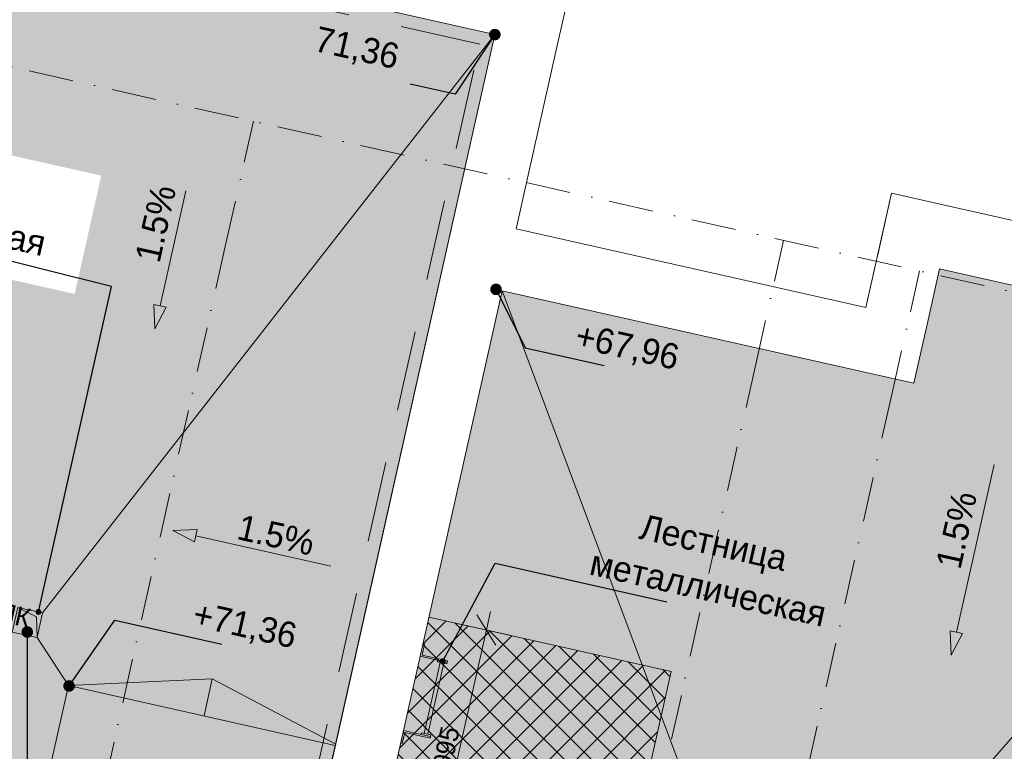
# Model space of a CAD drawing. Header units: millimetres. Extents: x -7218133 to -6715963, y 6117771 to 6222300.
# Tile 11 of 14: x -7148544 to -7140771, y 6139581 to 6145356. Entities that reach past the tile are written whole.
import ezdxf
from ezdxf.enums import TextEntityAlignment as Align

# ---------------------------------------------------------------- set-up
doc = ezdxf.new("R2010")
doc.units = ezdxf.units.MM
doc.header["$MEASUREMENT"] = 0
doc.set_wipeout_variables(frame=1)
for name, pattern in [('Wipeout_Contour', [1000, 0, -1000]), ('Разомкнутая', [1058.333302, 634.99999, -423.333311]), ('Штрихпунктирная', [670.277762, 352.777767, -176.388884, 0, -141.111112])]:
    doc.linetypes.add(name, pattern=pattern)
for name, color, linetype, lineweight in [('0_Ном._пера__1', 7, 'Continuous', 0), ('0_Ном._пера__120', 7, 'Continuous', 0), ('АР-Мебель_Сантехника.АР_Ном._пера__4', 8, 'Continuous', 15), ('АР-Разуклонка кровли_Ном._пера__1', 7, 'Continuous', 0), ('АР-Разуклонка кровли_Ном._пера__120', 7, 'Continuous', 0), ('АР-Разуклонка кровли_Ном._пера__41', 7, 'Continuous', 20), ('АР-Стены_внешние_.АР_Ном._пера__1', 7, 'Continuous', 0), ('АР-Чертеж-Оси_Осевые размеры.АР_Ном._пера__120', 7, 'Continuous', 0), ('АР-Чертеж-Размеры.АР_Ном._пера__1', 7, 'Continuous', 0), ('ИОС-Шахты и отверстия.АР_Ном._пера__1', 7, 'Continuous', 0), ('ИОС-Шахты и отверстия.АР_Ном._пера__101', 252, 'Continuous', 0), ('Кровля_Ном._пера__101', 252, 'Continuous', 0), ('Кровля_Ном._пера__120', 7, 'Continuous', 0)]:
    doc.layers.add(name, color=color, linetype=linetype, lineweight=lineweight)
for name, color, linetype in [('АР-Мебель_Сантехника.АР', 7, 'Continuous'), ('АР-Разуклонка кровли', 7, 'Continuous'), ('АР-Стены_внешние_.АР', 7, 'Continuous'), ('АР-Чертеж-Оси_Осевые размеры.АР', 7, 'Continuous'), ('АР-Чертеж-Размеры.АР', 7, 'Continuous'), ('ИОС-Шахты и отверстия.АР', 7, 'Continuous')]:
    doc.layers.add(name, color=color, linetype=linetype)
doc.styles.add('РЎР“Р•РќР•Р\xa0Р\x98Р\xa0_РЎРўР\x98Р›Р¬_1', font='GOTHIC.TTF')
doc.dimstyles.new('СГЕНЕРИР_СТИЛЬ__3', dxfattribs={"dimtxt": 150, "dimasz": 190, "dimexe": 0.18, "dimexo": 0.0625, "dimgap": 0, "dimtad": 1, "dimdec": 0, "dimzin": 0, "dimdsep": 46, "dimtxsty": 'РЎР“Р•РќР•Р\xa0Р\x98Р\xa0_РЎРўР\x98Р›Р¬_1', "dimblk": 'ARROWHEAD_6', "dimblk1": 'ARROWHEAD_6', "dimblk2": 'ARROWHEAD_6', "dimcen": 0.09, "dimse1": 1, "dimse2": 1, "dimclrd": 7, "dimclre": 7, "dimclrt": 7, "dimazin": 0, "dimtfac": 1, "dimtdec": 4, "dimtmove": 0, "dimatfit": 3, "dimfxl": 1, "dimtolj": 1, "dimtzin": 0, "dimarcsym": 0})
doc.dimstyles.new('СГЕНЕРИР_СТИЛЬ__4', dxfattribs={"dimtxt": 0.18, "dimasz": 91.2, "dimexe": 0.18, "dimexo": 0.0625, "dimgap": 0, "dimtad": 0, "dimtih": 1, "dimtoh": 1, "dimdec": 4, "dimzin": 0, "dimdsep": 46, "dimcen": 0.09, "dimadec": 0, "dimazin": 0, "dimtfac": 1, "dimtdec": 4, "dimtmove": 0, "dimatfit": 3, "dimldrblk": 'ARROWHEAD_11', "dimfxl": 1, "dimtolj": 1, "dimtzin": 0, "dimarcsym": 0})
doc.dimstyles.new('СГЕНЕРИР_СТИЛЬ__5', dxfattribs={"dimtxt": 0.18, "dimasz": 182.4, "dimexe": 0.18, "dimexo": 0.0625, "dimgap": 0, "dimtad": 0, "dimtih": 1, "dimtoh": 1, "dimdec": 4, "dimzin": 0, "dimdsep": 46, "dimcen": 0.09, "dimadec": 0, "dimazin": 0, "dimtfac": 1, "dimtdec": 4, "dimtmove": 0, "dimatfit": 3, "dimldrblk": 'ARROWHEAD_11', "dimfxl": 1, "dimtolj": 1, "dimtzin": 0, "dimarcsym": 0})

# ---------------------------------------------------------------- blocks, each defined once
blk = doc.blocks.new('Стена_1_3', base_point=(-7145222.5, 6143325.5))
at = {"color": 254, "linetype": 'Wipeout_Contour', "lineweight": 0, "ltscale": 28260043.1757186}
blk.add_wipeout([(-7141375.5, 6142973.9), (-7141863.4, 6143083.5), (-7141485.1, 6142486.1)], dxfattribs=at).dxf.layer = 'АР-Стены_внешние_.АР'
at = {"color": 254, "linetype": 'Wipeout_Contour', "lineweight": 0, "ltscale": 28260248.59207603}
blk.add_wipeout([(-7141863.4, 6143083.5), (-7141973, 6142595.6), (-7141485.1, 6142486.1)], dxfattribs=at).dxf.layer = 'АР-Стены_внешние_.АР'
at = {"layer": 'АР-Стены_внешние_.АР_Ном._пера__1', "color": 7, "linetype": 'Continuous', "lineweight": 0, "flags": 128}
blk.add_lwpolyline([(-7141485.1, 6142486.1), (-7141375.5, 6142973.9)], dxfattribs=at)
at = {"color": 254, "linetype": 'Wipeout_Contour', "lineweight": 0, "ltscale": 37686073.77456922}
blk.add_wipeout([(-7141863.4, 6143083.5), (-7144625.1, 6143703.8), (-7144734.7, 6143215.9), (-7141973, 6142595.6)], dxfattribs=at).dxf.layer = 'АР-Стены_внешние_.АР'
at = {"layer": 'АР-Стены_внешние_.АР_Ном._пера__1', "color": 7, "linetype": 'Continuous', "lineweight": 0, "flags": 128}
for points in [[(-7141863.4, 6143083.5), (-7144625.1, 6143703.8)], [(-7144734.7, 6143215.9), (-7141485.1, 6142486.1)]]:
    blk.add_lwpolyline(points, dxfattribs=at)
blk = doc.blocks.new('Стена_5_3', base_point=(-7153349.8, 6147159.8))
at = {"color": 254, "linetype": 'Wipeout_Contour', "lineweight": 0, "ltscale": 28271390.85765026}
blk.add_wipeout([(-7144793, 6145238), (-7144305.1, 6145128.5), (-7144195.6, 6145616.3)], dxfattribs=at).dxf.layer = 'АР-Стены_внешние_.АР'
at = {"color": 254, "linetype": 'Wipeout_Contour', "lineweight": 0, "ltscale": 28272067.10016952}
blk.add_wipeout([(-7144683.4, 6145725.9), (-7144793, 6145238), (-7144195.6, 6145616.3)], dxfattribs=at).dxf.layer = 'АР-Стены_внешние_.АР'
at = {"layer": 'АР-Стены_внешние_.АР_Ном._пера__1', "color": 7, "linetype": 'Continuous', "lineweight": 0, "flags": 128}
blk.add_lwpolyline([(-7144195.6, 6145616.3), (-7144305.1, 6145128.5)], dxfattribs=at)
at = {"color": 254, "linetype": 'Wipeout_Contour', "lineweight": 0, "ltscale": 37712003.94206189}
blk.add_wipeout([(-7153349.8, 6147159.8), (-7144793, 6145238), (-7144683.4, 6145725.9), (-7153240.3, 6147647.7)], dxfattribs=at).dxf.layer = 'АР-Стены_внешние_.АР'
at = {"layer": 'АР-Стены_внешние_.АР_Ном._пера__1', "color": 7, "linetype": 'Continuous', "lineweight": 0, "flags": 128}
blk.add_lwpolyline([(-7153349.8, 6147159.8), (-7144793, 6145238)], dxfattribs=at)
blk = doc.blocks.new('Стена_6_3', base_point=(-7141485.1, 6142486.1))
at = {"color": 254, "linetype": 'Wipeout_Contour', "lineweight": 0, "ltscale": 28261347.13234331}
blk.add_wipeout([(-7141173, 6143875.9), (-7141660.8, 6143985.5), (-7141282.5, 6143388.1)], dxfattribs=at).dxf.layer = 'АР-Стены_внешние_.АР'
at = {"color": 254, "linetype": 'Wipeout_Contour', "lineweight": 0, "ltscale": 28261552.49010722}
blk.add_wipeout([(-7141660.8, 6143985.5), (-7141770.4, 6143497.7), (-7141282.5, 6143388.1)], dxfattribs=at).dxf.layer = 'АР-Стены_внешние_.АР'
at = {"layer": 'АР-Стены_внешние_.АР_Ном._пера__1', "color": 7, "linetype": 'Continuous', "lineweight": 0, "flags": 128}
blk.add_lwpolyline([(-7141660.8, 6143985.5), (-7141173, 6143875.9)], dxfattribs=at)
at = {"color": 254, "linetype": 'Wipeout_Contour', "lineweight": 0, "ltscale": 37681063.76221101}
blk.add_wipeout([(-7141375.5, 6142973.9), (-7141282.5, 6143388.1), (-7141770.4, 6143497.7), (-7141863.4, 6143083.5)], dxfattribs=at).dxf.layer = 'АР-Стены_внешние_.АР'
at = {"layer": 'АР-Стены_внешние_.АР_Ном._пера__1', "color": 7, "linetype": 'Continuous', "lineweight": 0, "flags": 128}
for points in [[(-7141660.8, 6143985.5), (-7141863.4, 6143083.5)], [(-7141375.5, 6142973.9), (-7141282.5, 6143388.1)]]:
    blk.add_lwpolyline(points, dxfattribs=at)
blk = doc.blocks.new('Стена_7_3', base_point=(-7141282.5, 6143388.1))
at = {"color": 254, "linetype": 'Wipeout_Contour', "lineweight": 0, "ltscale": 28251156.35133563}
blk.add_wipeout([(-7138101.6, 6142673.7), (-7137613.7, 6142564.1), (-7137504.2, 6143051.9)], dxfattribs=at).dxf.layer = 'АР-Стены_внешние_.АР'
at = {"color": 254, "linetype": 'Wipeout_Contour', "lineweight": 0, "ltscale": 28251832.64681011}
blk.add_wipeout([(-7138101.6, 6142673.7), (-7137504.2, 6143051.9), (-7137992, 6143161.5)], dxfattribs=at).dxf.layer = 'АР-Стены_внешние_.АР'
at = {"layer": 'АР-Стены_внешние_.АР_Ном._пера__1', "color": 7, "linetype": 'Continuous', "lineweight": 0, "flags": 128}
blk.add_lwpolyline([(-7137504.2, 6143051.9), (-7137613.7, 6142564.1)], dxfattribs=at)
at = {"color": 254, "linetype": 'Wipeout_Contour', "lineweight": 0, "ltscale": 37675296.16275828}
blk.add_wipeout([(-7141282.5, 6143388.1), (-7138101.6, 6142673.7), (-7137992, 6143161.5), (-7141173, 6143875.9)], dxfattribs=at).dxf.layer = 'АР-Стены_внешние_.АР'
at = {"layer": 'АР-Стены_внешние_.АР_Ном._пера__1', "color": 7, "linetype": 'Continuous', "lineweight": 0, "flags": 128}
for points in [[(-7137504.2, 6143051.9), (-7141173, 6143875.9)], [(-7141282.5, 6143388.1), (-7138101.6, 6142673.7)]]:
    blk.add_lwpolyline(points, dxfattribs=at)
blk = doc.blocks.new('Стена_8_3', base_point=(-7138101.6, 6142673.7))
at = {"color": 254, "linetype": 'Wipeout_Contour', "lineweight": 0, "ltscale": 37653174.10641827}
blk.add_wipeout([(-7138101.6, 6142673.7), (-7141604.3, 6127077.8), (-7141116.5, 6126968.2), (-7137613.7, 6142564.1)], dxfattribs=at).dxf.layer = 'АР-Стены_внешние_.АР'
blk = doc.blocks.new('Стандартный Маркер Сетки_2')
at = {"layer": 'АР-Чертеж-Оси_Осевые размеры.АР_Ном._пера__120', "color": 7, "linetype": 'Штрихпунктирная', "lineweight": 0}
for q in [(0, 0), (21802.8, 0)]:
    blk.add_line((1000, 0), q, dxfattribs=at)
at = {"layer": 'АР-Чертеж-Оси_Осевые размеры.АР_Ном._пера__120', "color": 7, "lineweight": 0, "style": 'РЎР“Р•РќР•Р\xa0Р\x98Р\xa0_РЎРўР\x98Р›Р¬_1'}
blk.add_attdef('AC_MarkerText_1', text='', height=350, rotation=90, dxfattribs=at).set_placement((22983.7, -130.3), align=Align.TOP_CENTER)
blk = doc.blocks.new('Стандартный Маркер Сетки_5')
at = {"layer": 'АР-Чертеж-Оси_Осевые размеры.АР_Ном._пера__120', "color": 7, "linetype": 'Штрихпунктирная', "lineweight": 0}
for q in [(0, 0), (21819.3, 0)]:
    blk.add_line((1000, 0), q, dxfattribs=at)
at = {"layer": 'АР-Чертеж-Оси_Осевые размеры.АР_Ном._пера__120', "color": 7, "lineweight": 0, "style": 'РЎР“Р•РќР•Р\xa0Р\x98Р\xa0_РЎРўР\x98Р›Р¬_1'}
blk.add_attdef('AC_MarkerText_1', text='', height=350, rotation=90, dxfattribs=at).set_placement((23000.2, -130.3), align=Align.TOP_CENTER)
blk = doc.blocks.new('Стандартный Маркер Сетки_6')
at = {"layer": 'АР-Чертеж-Оси_Осевые размеры.АР_Ном._пера__120', "color": 7, "linetype": 'Штрихпунктирная', "lineweight": 0}
for q in [(0, 0), (21802.8, 0)]:
    blk.add_line((1000, 0), q, dxfattribs=at)
at = {"layer": 'АР-Чертеж-Оси_Осевые размеры.АР_Ном._пера__120', "color": 7, "lineweight": 0, "style": 'РЎР“Р•РќР•Р\xa0Р\x98Р\xa0_РЎРўР\x98Р›Р¬_1'}
blk.add_attdef('AC_MarkerText_1', text='', height=350, rotation=90, dxfattribs=at).set_placement((22983.7, -130.3), align=Align.TOP_CENTER)
blk = doc.blocks.new('Лестница Вертикальная 23')
at = {"layer": 'АР-Мебель_Сантехника.АР_Ном._пера__4', "color": 8, "linetype": 'Continuous', "lineweight": 15, "flags": 128}
for points in [[(-401.6, 0), (-401.6, -12.7), (-312.7, -12.7), (-312.7, -218.1), (-300, -218.1), (-300, 0)], [(300, 0), (300, -218.1), (312.7, -218.1), (312.7, -12.7), (401.6, -12.7), (401.6, 0)], [(-300, -218.1), (-287.3, -218.1), (-287.3, -141.9), (-300, -141.9)], [(300, -141.9), (287.3, -141.9), (287.3, -218.1), (300, -218.1)], [(287.3, -195), (287.3, -165), (-287.3, -165), (-287.3, -195)]]:
    blk.add_lwpolyline(points, close=True, dxfattribs=at)
blk = doc.blocks.new('Линия_5_3', base_point=(-7140851.8, 6141844.8))
at = {"layer": 'АР-Разуклонка кровли', "linetype": 'Continuous', "lineweight": 0, "true_color": 0x000000}
blk.add_hatch(color=18, dxfattribs=at).paths.add_polyline_path([(-7141189.8, 6140339.8), (-7141100.2, 6140510.9), (-7141197.7, 6140532.8)])
at = {"layer": 'АР-Разуклонка кровли_Ном._пера__1', "color": 7, "linetype": 'Continuous', "lineweight": 0}
for p, q in [((-7140851.8, 6141844.8), (-7141148.9, 6140521.9)), ((-7141197.7, 6140532.8), (-7141100.2, 6140510.9)), ((-7141189.8, 6140339.8), (-7141197.7, 6140532.8)), ((-7141189.8, 6140339.8), (-7141100.2, 6140510.9))]:
    blk.add_line(p, q, dxfattribs=at)
blk = doc.blocks.new('Линия_12_3', base_point=(-7147233.1, 6144003.8))
at = {"layer": 'АР-Разуклонка кровли', "linetype": 'Continuous', "lineweight": 0, "true_color": 0x000000}
blk.add_hatch(color=18, dxfattribs=at).paths.add_polyline_path([(-7147477.5, 6142915.8), (-7147387.8, 6143086.9), (-7147485.4, 6143108.8)])
at = {"layer": 'АР-Разуклонка кровли_Ном._пера__1', "color": 7, "linetype": 'Continuous', "lineweight": 0}
for p, q in [((-7147233.1, 6144003.8), (-7147436.6, 6143097.8)), ((-7147485.4, 6143108.8), (-7147387.8, 6143086.9)), ((-7147477.5, 6142915.8), (-7147485.4, 6143108.8)), ((-7147477.5, 6142915.8), (-7147387.8, 6143086.9))]:
    blk.add_line(p, q, dxfattribs=at)
blk = doc.blocks.new('Линия_16_3', base_point=(-7146086.6, 6141042.4))
at = {"layer": 'АР-Разуклонка кровли', "linetype": 'Continuous', "lineweight": 0, "true_color": 0x000000}
blk.add_hatch(color=18, dxfattribs=at).paths.add_polyline_path([(-7147335.9, 6141323), (-7147164.8, 6141233.3), (-7147142.9, 6141330.9)])
at = {"layer": 'АР-Разуклонка кровли_Ном._пера__1', "color": 7, "linetype": 'Continuous', "lineweight": 0}
for p, q in [((-7147335.9, 6141323), (-7147142.9, 6141330.9)), ((-7147335.9, 6141323), (-7147164.8, 6141233.3)), ((-7147142.9, 6141330.9), (-7147164.8, 6141233.3)), ((-7146086.6, 6141042.4), (-7147153.8, 6141282.1))]:
    blk.add_line(p, q, dxfattribs=at)
blk = doc.blocks.new('Стена_13_3', base_point=(-7146260.1, 6138705.7))
at = {"color": 254, "linetype": 'Wipeout_Contour', "lineweight": 0, "ltscale": 37688877.40619767}
blk.add_wipeout([(-7144793, 6145238), (-7146260.1, 6138705.7), (-7145772.2, 6138596.1), (-7144305.1, 6145128.5)], dxfattribs=at).dxf.layer = 'АР-Стены_внешние_.АР'
at = {"layer": 'АР-Стены_внешние_.АР_Ном._пера__1', "color": 7, "linetype": 'Continuous', "lineweight": 0, "flags": 128}
for points in [[(-7144793, 6145238), (-7146369.7, 6138217.8)], [(-7144625.1, 6143703.8), (-7144305.1, 6145128.5)], [(-7145772.2, 6138596.1), (-7144734.7, 6143215.9)]]:
    blk.add_lwpolyline(points, dxfattribs=at)
blk = doc.blocks.new('*D55', base_point=(-6566190.3, 6562677.8))
at = {"layer": 'АР-Чертеж-Размеры.АР_Ном._пера__1', "color": 7, "linetype": 'Continuous', "lineweight": 0, "transparency": 16777216}
for p, q in [((-7145443.4, 6137504.3), (-7145525.6, 6137138.4)), ((-7145365, 6137397), (-7145604, 6137245.7)), ((-7145484.5, 6137321.3), (-7145630.9, 6137354.2)), ((-7144118.5, 6137014.5), (-7145484.5, 6137321.3)), ((-7144077.5, 6137197.5), (-7144159.6, 6136831.6)), ((-7144238, 6136938.9), (-7143999.1, 6137090.2)), ((-7143972.2, 6136981.7), (-7144118.5, 6137014.5))]:
    blk.add_line(p, q, dxfattribs=at)
at = {"layer": 'АР-Чертеж-Размеры.АР_Ном._пера__1', "color": 7, "lineweight": 0, "transparency": 16777216, "insert": (-7145052.9, 6137255.1), "char_height": 150, "attachment_point": 7, "rotation": 347.34172, "style": 'РЎР“Р•РќР•Р\xa0Р\x98Р\xa0_РЎРўР\x98Р›Р¬_1'}
blk.add_mtext('\\A1;{\\pql;\\fCentury Gothic|b0|i0|c204|p0;\\W1.000000;1\xa0400}', dxfattribs=at)
blk = doc.blocks.new('ARROWHEAD_6')
at = {"color": 0, "linetype": 'Continuous', "lineweight": 0}
for p, q in [((-0.5, -0.5), (0.5, 0.5)), ((0, 0), (-1, 0))]:
    blk.add_line(p, q, dxfattribs=at)
blk = doc.blocks.new('*D56', base_point=(-6566190.3, 6562677.8))
at = {"layer": 'АР-Чертеж-Размеры.АР_Ном._пера__1', "color": 7, "linetype": 'Continuous', "lineweight": 0, "transparency": 16777216}
for p, q in [((-7144784.5, 6140418.8), (-7144935.8, 6140657.8)), ((-7144860.1, 6140538.3), (-7144827.3, 6140684.7)), ((-7144677.2, 6140497.2), (-7145043.1, 6140579.4)), ((-7145319.2, 6138494.3), (-7144860.1, 6140538.3)), ((-7145394.9, 6138613.8), (-7145243.6, 6138374.8)), ((-7145136.3, 6138453.2), (-7145502.2, 6138535.4)), ((-7145352.1, 6138348), (-7145319.2, 6138494.3))]:
    blk.add_line(p, q, dxfattribs=at)
at = {"layer": 'АР-Чертеж-Размеры.АР_Ном._пера__1', "color": 7, "lineweight": 0, "transparency": 16777216, "insert": (-7145176.9, 6139265), "char_height": 150, "attachment_point": 7, "rotation": 77.34175, "style": 'РЎР“Р•РќР•Р\xa0Р\x98Р\xa0_РЎРўР\x98Р›Р¬_1'}
blk.add_mtext('\\A1;{\\pql;\\fCentury Gothic|b0|i0|c204|p0;\\W1.000000;2\xa0095}', dxfattribs=at)
blk = doc.blocks.new('ARROWHEAD_11')
at = {"color": 0, "linetype": 'Continuous', "lineweight": 0}
blk.add_line((0, 0), (-1, 0), dxfattribs=at)
at = {"color": 0, "linetype": 'Continuous', "lineweight": 0, "const_width": 0.25, "flags": 128}
blk.add_lwpolyline([(-0.125, 0, 1), (0.125, 0, 1)], format="xyb", close=True, dxfattribs=at)
blk = doc.blocks.new('*T65')
at = {"layer": 'ИОС-Шахты и отверстия.АР_Ном._пера__1', "color": 7, "lineweight": 0, "insert": (0, 0.0574), "char_height": 0.15, "attachment_point": 8, "style": 'РЎР“Р•РќР•Р\xa0Р\x98Р\xa0_РЎРўР\x98Р›Р¬_1'}
blk.add_mtext('\\A1;{\\pqc;\\pt0;\\fCentury Gothic|b0|i0|c204|p0;\\W1.000000;ЛК\\fCentury Gothic|b0|i0|c204|p0;\\W1.000000;\\A1{\\H.66x;\\S^  ;}\\fCentury Gothic|b0|i0|c204|p0;\\W1.000000;\\fCentury Gothic|b0|i0|c204|p0;\\W1.000000;\\A1{\\H.66x;\\S^  ;}\\fCentury Gothic|b0|i0|c204|p0;\\W1.000000;\\fCentury Gothic|b0|i0|c204|p0;\\W1.000000;\\A1{\\H.66x;\\S^  ;}}', dxfattribs=at)
blk = doc.blocks.new('Символ Проема в Полу 21_2')
at = {"layer": 'ИОС-Шахты и отверстия.АР_Ном._пера__101', "linetype": 'Continuous', "lineweight": 0}
blk.add_hatch(color=252, dxfattribs=at).paths.add_polyline_path([(0, 0), (200, 0), (200, 200), (159.6, 40.4)])
at = {"layer": 'ИОС-Шахты и отверстия.АР_Ном._пера__101', "color": 252, "linetype": 'Continuous', "lineweight": 0, "flags": 128}
for points in [[(159.6, 40.4), (200, 200), (0, 200), (0, 0)], [(0, 0), (200, 0), (200, 200), (159.6, 40.4)]]:
    blk.add_lwpolyline(points, close=True, dxfattribs=at)
at = {"layer": 'ИОС-Шахты и отверстия.АР_Ном._пера__1', "color": 7, "lineweight": 0, "xscale": -1000, "yscale": 1000, "zscale": 1000, "rotation": 179.9999999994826}
blk.add_blockref('*T65', (44.6, 240.8), dxfattribs=at)
blk = doc.blocks.new('Стандартный Маркер Сетки_11')
at = {"layer": 'АР-Чертеж-Оси_Осевые размеры.АР_Ном._пера__120', "color": 7, "linetype": 'Штрихпунктирная', "lineweight": 0}
blk.add_line((1000, 0), (81907.7, 0), dxfattribs=at)
at = {"layer": 'АР-Чертеж-Оси_Осевые размеры.АР_Ном._пера__120', "color": 7, "lineweight": 0, "style": 'РЎР“Р•РќР•Р\xa0Р\x98Р\xa0_РЎРўР\x98Р›Р¬_1'}
for tag, p in [('AC_MarkerText_1_0', (-500, 188.8)), ('AC_MarkerText_1_1', (83407.7, 188.8))]:
    blk.add_attdef(tag, text='', height=350, dxfattribs=at).set_placement(p, align=Align.TOP_CENTER)

msp = doc.modelspace()

# ---------------------------------------------------------------- hatches: boundary and pattern name
at = {"layer": '0_Ном._пера__120', "linetype": 'Continuous', "lineweight": 0}
h = msp.add_hatch(dxfattribs=at)
h.set_pattern_fill('НЕМЕТАЛЛИЧЕСКИЕ_МАТЕРИАЛ_5A', style=0, pattern_type=2)
h.set_pattern_definition([(45, (-7156817.68, 6135757.42), (-106.066, 106.066), []), (135, (-7156817.68, 6135757.42), (106.066, 106.066), [])])
h.paths.add_polyline_path([(-7143400.7, 6140210.5), (-7145150.5, 6132419.6), (-7159571.3, 6135658.4), (-7158047.2, 6142444.4), (-7155071.6, 6141776.1), (-7155378.2, 6140410.2), (-7156988, 6140771.6), (-7157898.5, 6136717.6), (-7146209.9, 6134092.4), (-7145225.8, 6138473.3), (-7145772.3, 6138596), (-7145313.4, 6140640.1)])
at = {"layer": 'Кровля_Ном._пера__101', "linetype": 'Continuous', "lineweight": 0}
h = msp.add_hatch(dxfattribs=at)
h.set_pattern_fill('ПЕСОК_0003', color=252, style=0, pattern_type=2)
h.set_pattern_definition([(122.3417, (-7152159.75, 6132514.72), (191.0468, 120.9696), [0, -150.75, 0, -226.125]), (57.3417, (-7152650.04, 6132624.84), (-190.3755, 122.0232), [0, -110.55, 0, -190.95])])
h.paths.add_polyline_path([(-7160642, 6147183.1), (-7157246.5, 6146420.5), (-7157700.1, 6144400.9), (-7154636.5, 6143712.8), (-7155378.2, 6140410.1), (-7156988, 6140771.6), (-7157898.5, 6136717.6), (-7146209.9, 6134092.4), (-7145452.8, 6137463.4), (-7145452.6, 6137463.4), (-7145225.8, 6138473.3), (-7145772.3, 6138596.1), (-7144734.7, 6143215.9), (-7141485.1, 6142486.1), (-7141282.5, 6143388.1), (-7138101.6, 6142673.7), (-7141604.4, 6127077.7), (-7164026.5, 6132113.6)])
h = msp.add_hatch(dxfattribs=at)
h.set_pattern_fill('ПЕСОК_0003', color=252, style=0, pattern_type=2)
h.set_pattern_definition([(122.3417, (-7150575.4, 6137514.64), (191.047, 120.9696), [0, -150.75, 0, -226.125]), (57.3417, (-7151065.7, 6137624.75), (-190.3755, 122.0232), [0, -110.55, 0, -190.95])])
h.paths.add_polyline_path([(-7156961.6, 6138607.3), (-7156609.7, 6140174.2), (-7155000, 6139812.7), (-7154934.2, 6140105.4), (-7154150.8, 6143593.6), (-7154125.7, 6143705.4), (-7153349.8, 6147159.8), (-7144793, 6145238), (-7145222.3, 6143326.4), (-7146369.7, 6138217.8), (-7145823.2, 6138095.1), (-7146588, 6134689.8), (-7156091.3, 6136824.2), (-7155751.9, 6138335.6)])

# ---------------------------------------------------------------- linework, layer by layer
at = {"layer": '0_Ном._пера__1', "color": 7, "linetype": 'Continuous', "lineweight": 0}
msp.add_lwpolyline([(-7149005.3, 6136338.8), (-7146351.5, 6135742.8), (-7145823.2, 6138095.1), (-7146369.7, 6138217.8), (-7146053, 6139627.6), (-7148160.4, 6140100.9)], close=True, dxfattribs=at)
at = {"layer": '0_Ном._пера__120', "color": 7, "linetype": 'Continuous', "lineweight": 0, "flags": 128}
msp.add_lwpolyline([(-7143400.7, 6140210.5), (-7145150.5, 6132419.6), (-7159571.3, 6135658.4), (-7158047.2, 6142444.4), (-7155071.6, 6141776.1), (-7155378.2, 6140410.2), (-7156988, 6140771.6), (-7157898.5, 6136717.6), (-7146209.9, 6134092.4), (-7145225.8, 6138473.3), (-7145772.3, 6138596), (-7145313.4, 6140640.1)], close=True, dxfattribs=at)
at = {"layer": 'АР-Разуклонка кровли_Ном._пера__1', "color": 7, "linetype": 'Continuous', "lineweight": 0}
msp.add_line((-7148160.4, 6140100.9), (-7148407.5, 6140478), dxfattribs=at)
for points in [[(-7147026, 6140153.6), (-7148160.4, 6140100.9)], [(-7147087.2, 6139859.9), (-7147026, 6140153.6), (-7146014, 6139618.8)]]:
    msp.add_lwpolyline(points, dxfattribs=at)
at = {"layer": 'Кровля_Ном._пера__120', "color": 7, "linetype": 'Continuous', "lineweight": 0, "flags": 128}
for points in [[(-7160642, 6147183.1), (-7157246.5, 6146420.5), (-7157700.1, 6144400.9), (-7154636.5, 6143712.8), (-7155378.2, 6140410.1), (-7156988, 6140771.6), (-7157898.5, 6136717.6), (-7146209.9, 6134092.4), (-7145452.8, 6137463.4), (-7145452.6, 6137463.4), (-7145225.8, 6138473.3), (-7145772.3, 6138596.1), (-7144734.7, 6143215.9), (-7141485.1, 6142486.1), (-7141282.5, 6143388.1), (-7138101.6, 6142673.7), (-7141604.4, 6127077.7), (-7164026.5, 6132113.6)], [(-7156961.6, 6138607.3), (-7156609.7, 6140174.2), (-7155000, 6139812.7), (-7154934.2, 6140105.4), (-7154150.8, 6143593.6), (-7154125.7, 6143705.4), (-7153349.8, 6147159.8), (-7144793, 6145238), (-7145222.3, 6143326.4), (-7146369.7, 6138217.8), (-7145823.2, 6138095.1), (-7146588, 6134689.8), (-7156091.3, 6136824.2), (-7155751.9, 6138335.6)]]:
    msp.add_lwpolyline(points, close=True, dxfattribs=at)

# ---------------------------------------------------------------- block references
at = {"layer": 'АР-Мебель_Сантехника.АР', "color": 7, "linetype": 'Continuous', "lineweight": 0, "xscale": -0.9999999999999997, "zscale": 1000, "rotation": 77.3423788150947}
msp.add_blockref('Лестница Вертикальная 23', (-7145448.4, 6140037.9), dxfattribs=at)
at = {"layer": 'АР-Разуклонка кровли', "color": 7, "linetype": 'Continuous', "lineweight": 0}
for name, p in [('Линия_12_3', (-7147233.1, 6144003.8)), ('Линия_16_3', (-7146086.6, 6141042.4))]:
    msp.add_blockref(name, p, dxfattribs=at)
at = {"layer": 'АР-Чертеж-Оси_Осевые размеры.АР', "color": 8, "linetype": 'Continuous', "lineweight": 15, "zscale": 1000, "rotation": 257.3417232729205}
msp.add_blockref('Стандартный Маркер Сетки_2', (-7146699.2, 6144553.5), dxfattribs=at)
msp.add_blockref('Стандартный Маркер Сетки_2', (-7146699.2, 6144553.5), dxfattribs=at)
at = {"layer": 'ИОС-Шахты и отверстия.АР', "color": 7, "linetype": 'Continuous', "lineweight": 0, "xscale": -0.9999999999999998, "zscale": 1000, "rotation": 167.3417537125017}
msp.add_blockref('Символ Проема в Полу 21_2', (-7148558.8, 6140717), dxfattribs=at)

# ---------------------------------------------------------------- texts
at = {"layer": '0_Ном._пера__1', "color": 7, "linetype": 'Continuous', "lineweight": 0, "insert": (-7142205.5, 6140559.6), "char_height": 200, "attachment_point": 9, "rotation": 347.34075, "line_spacing_factor": 1.085799, "style": 'РЎР“Р•РќР•Р\xa0Р\x98Р\xa0_РЎРўР\x98Р›Р¬_1'}
msp.add_mtext('\\A1;{\\pqc;\\fCentury Gothic|b0|i0|c204|p0;\\W1.000000;Лестница\\P\\pqc;\\fCentury Gothic|b0|i0|c204|p0;\\W1.000000; металлич\\fCentury Gothic|b0|i0|c204|p0;\\W1.000000;еская}', dxfattribs=at)
at = {"layer": 'АР-Разуклонка кровли_Ном._пера__41', "color": 7, "linetype": 'Continuous', "lineweight": 20, "insert": (-7147470.7, 6143746.6), "char_height": 200, "attachment_point": 5, "rotation": 77.34175, "style": 'РЎР“Р•РќР•Р\xa0Р\x98Р\xa0_РЎРўР\x98Р›Р¬_1'}
msp.add_mtext('\\A1;{\\pqc;\\fCentury Gothic|b0|i0|c204|p0;\\W1.000000;1.5%}', dxfattribs=at)

# ---------------------------------------------------------------- leaders
at = {"layer": 'АР-Разуклонка кровли_Ном._пера__120', "color": 7, "linetype": 'Continuous', "lineweight": 0, "annotation_type": 0, "has_hookline": 1, "hookline_direction": 0, "text_width": 835.2, "horizontal_direction": (0.975694, -0.219136, 0)}
msp.add_leader([(-7148484.5, 6140522.3), (-7148484.5, 6139201.3), (-7147357.8, 6138948.3)], dimstyle='СГЕНЕРИР_СТИЛЬ__5', dxfattribs=at)

# ---------------------------------------------------------------- next in the draw order: block references
at = {"layer": 'АР-Стены_внешние_.АР', "color": 7, "lineweight": 5}
for name, p in [('Стена_5_3', (-7153349.8, 6147159.8)), ('Стена_1_3', (-7145222.5, 6143325.5))]:
    msp.add_blockref(name, p, dxfattribs=at)

# ---------------------------------------------------------------- next in the draw order: linework, layer by layer
at = {"layer": 'АР-Разуклонка кровли_Ном._пера__1', "color": 7, "linetype": 'Continuous', "lineweight": 0}
msp.add_line((-7148363.7, 6140673.2), (-7144793, 6145238), dxfattribs=at)
msp.add_lwpolyline([(-7142675.6, 6137711), (-7144734.7, 6143215.9)], dxfattribs=at)
at = {"layer": 'АР-Разуклонка кровли_Ном._пера__41', "color": 7, "linetype": 'Разомкнутая', "lineweight": 20}
msp.add_lwpolyline([(-7154067.5, 6143508), (-7154528.7, 6141307.3), (-7154897, 6139667.3), (-7156538.3, 6140035.9), (-7157181.6, 6137171.5), (-7146663.7, 6134809.3), (-7145942.7, 6138019.5), (-7146489.1, 6138142.2), (-7144912.4, 6145162.4), (-7153274.2, 6147040.4)], close=True, dxfattribs=at)

# ---------------------------------------------------------------- next in the draw order: block references
at = {"layer": 'АР-Стены_внешние_.АР', "color": 7, "lineweight": 5}
msp.add_blockref('Стена_6_3', (-7141485.1, 6142486.1), dxfattribs=at)
at = {"layer": 'АР-Чертеж-Оси_Осевые размеры.АР', "color": 8, "linetype": 'Continuous', "lineweight": 15, "zscale": 1000, "rotation": 257.3417232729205}
msp.add_blockref('Стандартный Маркер Сетки_5', (-7142513.5, 6143613.4), dxfattribs=at)
msp.add_blockref('Стандартный Маркер Сетки_5', (-7142513.5, 6143613.4), dxfattribs=at)

# ---------------------------------------------------------------- next in the draw order: texts
at = {"layer": 'АР-Разуклонка кровли_Ном._пера__120', "color": 7, "linetype": 'Continuous', "lineweight": 0, "insert": (-7143373.8, 6142554.4), "char_height": 200, "attachment_point": 9, "rotation": 347.34172, "style": 'РЎР“Р•РќР•Р\xa0Р\x98Р\xa0_РЎРўР\x98Р›Р¬_1'}
msp.add_mtext('\\A1;{\\pqr;\\fCentury Gothic|b0|i0|c204|p0;\\W1.000000;+67,96}', dxfattribs=at)

# ---------------------------------------------------------------- next in the draw order: block references
at = {"layer": 'АР-Стены_внешние_.АР', "color": 7, "lineweight": 5}
msp.add_blockref('Стена_7_3', (-7141282.5, 6143388.1), dxfattribs=at)

# ---------------------------------------------------------------- next in the draw order: wipeouts: each hides what was drawn before it
at = {"color": 7, "linetype": 'Wipeout_Contour', "lineweight": 0, "ltscale": 37705444.8607659}
msp.add_wipeout([(-7149984.3, 6144593.2), (-7147900.4, 6144125.1), (-7148110.3, 6143190.8), (-7150194.1, 6143658.8)], dxfattribs=at).dxf.layer = '0_Ном._пера__1'

# ---------------------------------------------------------------- next in the draw order: block references
at = {"layer": 'АР-Стены_внешние_.АР', "color": 7, "lineweight": 5}
msp.add_blockref('Стена_8_3', (-7138101.6, 6142673.7), dxfattribs=at)

# ---------------------------------------------------------------- next in the draw order: texts
at = {"layer": '0_Ном._пера__1', "color": 7, "linetype": 'Continuous', "lineweight": 0, "insert": (-7149921.3, 6143778.4), "char_height": 200, "width": 1895.752, "attachment_point": 7, "rotation": 347.34166, "line_spacing_factor": 1.086227, "style": 'РЎР“Р•РќР•Р\xa0Р\x98Р\xa0_РЎРўР\x98Р›Р¬_1'}
msp.add_mtext('\\A1;{\\pql;\\fCentury Gothic|b0|i0|c204|p0;\\W1.000000;Воронка водосточная}', dxfattribs=at)

# ---------------------------------------------------------------- next in the draw order: leaders
at = {"layer": '0_Ном._пера__1', "color": 7, "linetype": 'Continuous', "lineweight": 0, "annotation_type": 0, "has_hookline": 1, "hookline_direction": 1, "text_width": 1698.2, "horizontal_direction": (0.975694, -0.219137, 0)}
msp.add_leader([(-7148396.8, 6140680.6), (-7147820.1, 6143248.6), (-7149921.3, 6143778.4)], dimstyle='СГЕНЕРИР_СТИЛЬ__4', dxfattribs=at)

# ---------------------------------------------------------------- next in the draw order: linework, layer by layer
at = {"layer": 'АР-Разуклонка кровли_Ном._пера__1', "color": 7, "linetype": 'Continuous', "lineweight": 0}
msp.add_lwpolyline([(-7142480.4, 6137667.2), (-7138101.6, 6142673.7)], dxfattribs=at)

# ---------------------------------------------------------------- next in the draw order: block references
at = {"layer": 'АР-Разуклонка кровли', "color": 7, "linetype": 'Continuous', "lineweight": 0}
msp.add_blockref('Линия_5_3', (-7140851.8, 6141844.8), dxfattribs=at)
at = {"layer": 'АР-Чертеж-Оси_Осевые размеры.АР', "color": 8, "linetype": 'Continuous', "lineweight": 15, "zscale": 1000, "rotation": 257.3417232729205}
msp.add_blockref('Стандартный Маркер Сетки_6', (-7141440.2, 6143372.4), dxfattribs=at)
msp.add_blockref('Стандартный Маркер Сетки_6', (-7141440.2, 6143372.4), dxfattribs=at)

# ---------------------------------------------------------------- next in the draw order: texts
at = {"layer": 'АР-Разуклонка кровли_Ном._пера__41', "color": 7, "linetype": 'Continuous', "lineweight": 20, "insert": (-7141147.6, 6141328.2), "char_height": 200, "attachment_point": 5, "rotation": 77.34169, "style": 'РЎР“Р•РќР•Р\xa0Р\x98Р\xa0_РЎРўР\x98Р›Р¬_1'}
msp.add_mtext('\\A1;{\\pqc;\\fCentury Gothic|b0|i0|c204|p0;\\W1.000000;1.5%}', dxfattribs=at)

# ---------------------------------------------------------------- next in the draw order: block references
at = {"layer": 'АР-Стены_внешние_.АР', "color": 7, "lineweight": 5}
msp.add_blockref('Стена_13_3', (-7146260.1, 6138705.7), dxfattribs=at)

# ---------------------------------------------------------------- next in the draw order: block references
at = {"layer": 'АР-Чертеж-Оси_Осевые размеры.АР', "color": 8, "linetype": 'Continuous', "lineweight": 15, "zscale": 1000, "rotation": 347.3417232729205}
msp.add_blockref('Стандартный Маркер Сетки_11', (-7213545, 6159566.7), dxfattribs=at)
msp.add_blockref('Стандартный Маркер Сетки_11', (-7213545, 6159566.7), dxfattribs=at)
msp.add_blockref('Стандартный Маркер Сетки_11', (-7213545, 6159566.7), dxfattribs=at)
msp.add_blockref('Стандартный Маркер Сетки_11', (-7213545, 6159566.7), dxfattribs=at)

# ---------------------------------------------------------------- next in the draw order: texts
at = {"layer": 'АР-Разуклонка кровли_Ном._пера__120', "color": 7, "linetype": 'Continuous', "lineweight": 0, "char_height": 200, "style": 'РЎР“Р•РќР•Р\xa0Р\x98Р\xa0_РЎРўР\x98Р›Р¬_1'}
for s, insert, attachment_point, rotation in [('\\A1;{\\pqc;\\fCentury Gothic|b0|i0|c204|p0;\\W1.000000;71,36}', (-7145911.4, 6145001.7), 8, 347.34178), ('\\A1;{\\pqr;\\fCentury Gothic|b0|i0|c204|p0;\\W1.000000;+71,36}', (-7146393.3, 6140356.1), 9, 347.34172)]:
    msp.add_mtext(s, dxfattribs=dict(at, insert=insert, attachment_point=attachment_point, rotation=rotation))
at = {"layer": 'АР-Разуклонка кровли_Ном._пера__41', "color": 7, "linetype": 'Continuous', "lineweight": 20, "insert": (-7146520.6, 6141287.1), "char_height": 200, "attachment_point": 5, "rotation": 347.34169, "style": 'РЎР“Р•РќР•Р\xa0Р\x98Р\xa0_РЎРўР\x98Р›Р¬_1'}
msp.add_mtext('\\A1;{\\pqc;\\fCentury Gothic|b0|i0|c204|p0;\\W1.000000;1.5%}', dxfattribs=at)

# ---------------------------------------------------------------- next in the draw order: dimensions: what is measured, and where the dimension line sits
at = {"layer": 'АР-Чертеж-Размеры.АР', "color": 7, "linetype": 'Continuous', "lineweight": 0}
for base, p1, p2, angle, picture, middle, turn in [((-7144860.1, 6140538.3), (-7145225.8, 6138473.3), (-7145313.4, 6140640.1), 77.34175, '*D56', (-7145193.7, 6139532.5), 77.34175), ((-7145484.5, 6137321.3), (-7143400.7, 6140210.5), (-7145225.8, 6138473.3), 167.34172, '*D55', (-7144785.4, 6137271.9), 347.34172)]:
    dim = msp.add_linear_dim(base=base, p1=p1, p2=p2, angle=angle, dimstyle='СГЕНЕРИР_СТИЛЬ__3', dxfattribs=at)
    dim.commit()
    dim.dimension.update_dxf_attribs({"geometry": picture, "text_midpoint": middle, "dimtype": 160, "text_rotation": turn})

# ---------------------------------------------------------------- next in the draw order: leaders
at = {"layer": '0_Ном._пера__1', "color": 7, "linetype": 'Continuous', "lineweight": 0, "annotation_type": 0, "has_hookline": 1, "hookline_direction": 0, "text_width": 2201.1, "horizontal_direction": (0.975691, -0.219152, 0)}
msp.add_leader([(-7145203.7, 6140292.7), (-7144789.3, 6141065.5), (-7143435.9, 6140761.5)], dimstyle='СГЕНЕРИР_СТИЛЬ__4', dxfattribs=at)
at = {"layer": 'АР-Разуклонка кровли_Ном._пера__120', "color": 7, "linetype": 'Continuous', "lineweight": 0, "annotation_type": 0, "has_hookline": 1}
for points, hookline_direction, text_width, horizontal_direction in [([(-7144793, 6145238), (-7145105.4, 6144766.6), (-7145462.5, 6144846.8)], 1, 662.1, (0.975695, -0.219135, 0)), ([(-7144783.6, 6143226.9), (-7144553.2, 6142765.2), (-7143929.4, 6142625.1)], 0, 835.2, (0.975694, -0.219136, 0)), ([(-7148154.5, 6140096.7), (-7147792.5, 6140616.3), (-7146948.9, 6140426.8)], 0, 835.2, (0.975694, -0.219136, 0))]:
    msp.add_leader(points, dimstyle='СГЕНЕРИР_СТИЛЬ__5', dxfattribs=dict(at, hookline_direction=hookline_direction, text_width=text_width, horizontal_direction=horizontal_direction))

doc.saveas('drawing.dxf')
